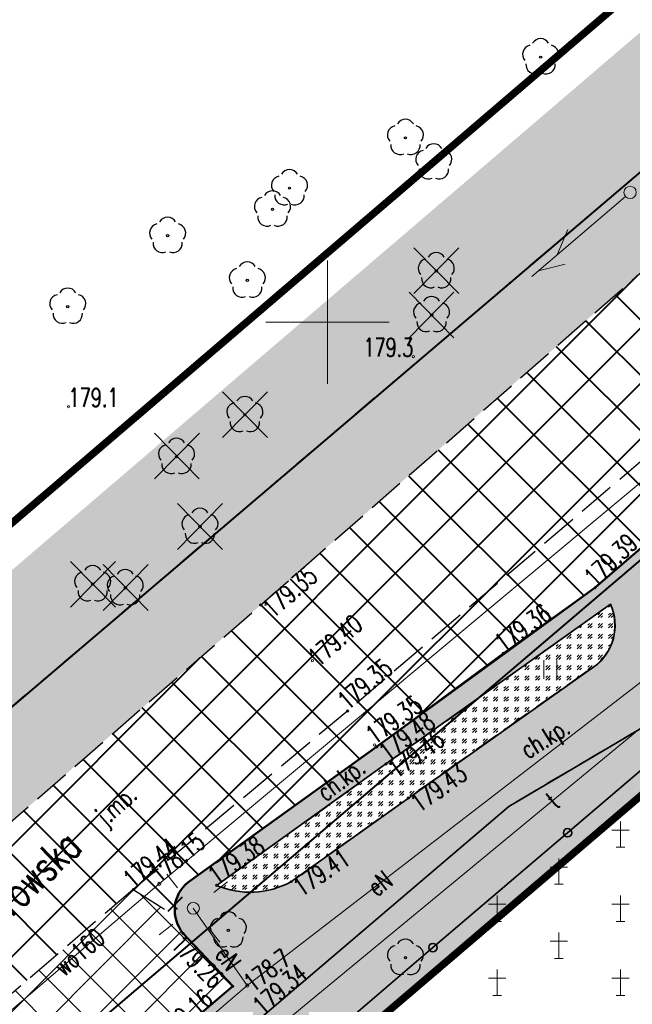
# Model space of a CAD drawing. Header units: metres. Extents: x 7429064 to 7430889, y 5709479 to 5710355.
# Tile 26 of 56: x 7429588 to 7429612, y 5709922 to 5709962. Entities that reach past the tile are written whole.
import ezdxf
from ezdxf.enums import TextEntityAlignment as Align

# ---------------------------------------------------------------- set-up
doc = ezdxf.new("R2010")
doc.units = ezdxf.units.M
for name, pattern in [('1', [0]), ('12', [3, 1, -1, 0, -1]), ('2_KTCR02', [1.5, 1, -0.5]), ('2_KTJZ01', [2, 1.5, -0.5]), ('2_KTKR01', [0]), ('2_KTPL01', [2, 1.5, -0.5]), ('2_PTCM', [1.5, 1, -0.5]), ('2_PTTU', [1.5, 1, -0.5]), ('3_KTCR02', [1.5, 1, -0.5]), ('3_KTJZ01', [2, 1.5, -0.5]), ('3_KTKR01', [0]), ('3_KTPL01', [2, 1.5, -0.5]), ('3_PTCM', [1.5, 1, -0.5]), ('3_PTTU', [1.5, 1, -0.5]), ('4_SUPE_01', [0]), ('4_SUPT_01', [0]), ('4_SUPW_01', [0]), ('7_1', [0]), ('7_SUPE_01', [0]), ('7_SUPT_01', [0]), ('7_SUPW_01', [0]), ('DASHDOT2', [0.5, 0.25, -0.125, 0, -0.125]), ('HIDDEN', [0.375, 0.25, -0.125])]:
    doc.linetypes.add(name, pattern=pattern)
doc.layers.add('_1_X-REFY', color=7, linetype='Continuous')
for name, color, linetype, lineweight in [('_aJEZDNIA_KOSTKA_KAM', 134, 'Continuous', 40), ('_aKRAW_BET_KAM', 1, 'Continuous', 50), ('_aOBRZ_BET_KAM', 86, 'Continuous', 35), ('_aZIELENIEC_USUŃ', 3, 'DASHDOT2', 20), ('_D_7_TEREN NIEZBEDNY DLA OB_BUD', 252, 'HIDDEN', 50), ('_wycinka_ZUDP', 1, 'Continuous', 30), ('GMINA_L_0', 252, '12', 35), ('KRZYZE_L_0', 252, '1', 18), ('KTCR_E_T_1', 252, 'Continuous', 15), ('KTCR_L_1', 252, '2_KTCR02', 30), ('KTJZ_E_T_0', 252, 'Continuous', 15), ('KTJZ_L_0', 252, '2_KTJZ01', 30), ('KTKR_L_0', 252, '2_KTKR01', 30), ('KTOK_L_4', 252, 'Continuous', 35), ('KTPL_L_0', 252, '2_KTPL01', 30), ('KTUL_E_T_0', 252, 'Continuous', 25), ('OBOP_T_1', 82, 'Continuous', 30), ('PTCM_L_0', 252, '2_PTCM', 18), ('PTTU_L_2', 252, '2_PTTU', 18), ('RTPW_T_0_a', 252, 'Continuous', 15), ('RTPW_T_1', 252, 'Continuous', 15), ('SUPE_E_T_3', 252, 'Continuous', 15), ('SUPE_L_3', 252, '4_SUPE_01', 18), ('SUPM_T_0', 252, 'Continuous', 15), ('SUPT_E_T_0', 252, 'Continuous', 15), ('SUPT_L_0', 252, '4_SUPT_01', 18), ('SUPW_E_T_0', 252, 'Continuous', 15), ('SUPW_L_0', 252, '4_SUPW_01', 18), ('SUSM_T_0', 252, 'Continuous', 18), ('SUTE_T_0', 252, 'Continuous', 18), ('SUTW_T_0', 252, 'Continuous', 18)]:
    doc.layers.add(name, color=color, linetype=linetype, lineweight=lineweight)
for name, color, linetype, lineweight, true_color in [('DZIALKA_L_0', 7, '1', 40, 0x008000), ('jezdnia_naw_bitum', 7, 'Continuous', 0, 0x3e70ef), ('OBOP_T_1_a', 7, 'Continuous', 30, 0x008000)]:
    doc.layers.add(name, color=color, linetype=linetype, lineweight=lineweight, true_color=true_color)
doc.styles.get("Standard").update_dxf_attribs({"font": 'simplex.shx'})
pattern_1 = [(44.99999999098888, (0, 0), (0.8485281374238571, -1.334512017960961e-10), [0.5, -0.7000000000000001]), (44.99999999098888, (0.212132, -3.33627950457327e-11), (0.8485281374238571, -1.334512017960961e-10), [0.2, -1]), (44.99999999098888, (3.33627950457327e-11, 0.212132), (0.8485281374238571, -1.334512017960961e-10), [0.2, -1])]

# ---------------------------------------------------------------- blocks, each defined once
blk = doc.blocks.new('3_OBOP02_01')
at = {"linetype": 'Continuous'}
blk.add_circle((0, 0), 0.045, dxfattribs=at)
for centre, radius, start, end in [((-0.3566585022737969, 0.1158924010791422), 0.375, 102.1444654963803, 221.8600234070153), ((0, 0.3750563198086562), 0.3750000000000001, 30.14012428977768, 149.8598757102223), ((0.3566585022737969, 0.1158924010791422), 0.375, 318.1399765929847, 77.85553450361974), ((-0.2204041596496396, -0.3033835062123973), 0.3750000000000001, 174.1481822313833, 293.8542284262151), ((0.2204041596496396, -0.3033835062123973), 0.3750000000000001, 246.145771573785, 5.851817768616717)]:
    blk.add_arc(centre, radius, start, end, dxfattribs=at)
blk = doc.blocks.new('3_PTCM01')
at = {"linetype": 'Continuous'}
for p, q in [((0, 0.525), (0, -0.525)), ((0.35, 0.175), (-0.35, 0.175)), ((-0.175, -0.525), (0.175, -0.525))]:
    blk.add_line(p, q, dxfattribs=at)
blk = doc.blocks.new('3_PTTU04')
at = {"linetype": 'Continuous'}
for p, q in [((-0.2625, -0.375), (-0.2625, 0.375)), ((0.2625, -0.375), (0.2625, 0.375))]:
    blk.add_line(p, q, dxfattribs=at)
blk = doc.blocks.new('3_RTPW02')
at = {"linetype": 'Continuous'}
blk.add_circle((0, 0), 0.045, dxfattribs=at)
blk = doc.blocks.new('4_OBOP02_01')
at = {"linetype": 'Continuous'}
blk.add_circle((0, 0), 0.045, dxfattribs=at)
for centre, radius, start, end in [((-0.3566585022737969, 0.1158924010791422), 0.375, 102.1444654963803, 221.8600234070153), ((0, 0.3750563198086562), 0.3750000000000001, 30.14012428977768, 149.8598757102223), ((0.3566585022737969, 0.1158924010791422), 0.375, 318.1399765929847, 77.85553450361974), ((-0.2204041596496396, -0.3033835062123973), 0.3750000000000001, 174.1481822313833, 293.8542284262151), ((0.2204041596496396, -0.3033835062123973), 0.3750000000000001, 246.145771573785, 5.851817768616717)]:
    blk.add_arc(centre, radius, start, end, dxfattribs=at)
blk = doc.blocks.new('4_RTPW01')
at = {"linetype": 'Continuous'}
blk.add_circle((0, 0), 0.045, dxfattribs=at)
blk = doc.blocks.new('7_SUSM04_01')
at = {"linetype": 'Continuous'}
blk.add_circle((0, 0), 0.25, dxfattribs=at)
blk = doc.blocks.new('7_SUSM01')
at = {"linetype": 'Continuous'}
for p, q in [((-0.7424899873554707, 0.7424899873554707), (-1.237459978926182, 1.237459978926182)), ((0.7424899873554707, 0.7424899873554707), (1.237459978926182, 1.237459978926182)), ((-0.7424899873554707, -0.7424899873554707), (-1.237459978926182, -1.237459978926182)), ((0.7424899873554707, -0.7424899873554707), (1.237459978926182, -1.237459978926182))]:
    blk.add_line(p, q, dxfattribs=at)
blk.add_circle((0, 0), 0.2449999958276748, dxfattribs=at)
blk = doc.blocks.new('7_SUPS01_03')
at = {"linetype": 'Continuous'}
blk.add_circle((0, 0), 0.0625, dxfattribs=at)
blk = doc.blocks.new('7_SUPS01_08')
at = {"linetype": 'Continuous'}
blk.add_circle((0, 0), 0.0625, dxfattribs=at)
blk = doc.blocks.new('X-ref_MDCP_Szara')
at = {"layer": 'DZIALKA_L_0', "linetype": '1'}
for p, q in [((7429660.24, 5709996.55), (7429435.86, 5709805.65)), ((7429408.88, 5709766.76), (7429668.8, 5709988.15))]:
    blk.add_line(p, q, dxfattribs=at)
at = {"layer": 'GMINA_L_0', "linetype": '12'}
blk.add_line((7429435.86, 5709805.65), (7429660.24, 5709996.55), dxfattribs=at)
at = {"layer": 'KRZYZE_L_0', "linetype": '1'}
for p, q in [((7429600, 5709947.5), (7429600, 5709952.5)), ((7429597.5, 5709950), (7429602.5, 5709950))]:
    blk.add_line(p, q, dxfattribs=at)
at = {"layer": 'KTCR_L_1', "linetype": '3_KTCR02'}
for p, q in [((7429620.05124842, 5709947.15434739), (7429610.85182464, 5709939.2360167)), ((7429607.13031587, 5709936.58188425), (7429610.85182464, 5709939.2360167)), ((7429602.37, 5709932.09), (7429611.46857043, 5709938.5666072)), ((7429611.577139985, 5709938.269732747), (7429611.46857043, 5709938.5666072)), ((7429611.639545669, 5709937.959849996), (7429611.577139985, 5709938.269732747)), ((7429611.654350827, 5709937.644092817), (7429611.639545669, 5709937.959849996)), ((7429611.621214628, 5709937.329730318), (7429611.654350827, 5709937.644092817)), ((7429611.540899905, 5709937.023999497), (7429611.621214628, 5709937.329730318)), ((7429611.415255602, 5709936.733938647), (7429611.540899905, 5709937.023999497)), ((7429601.99, 5709932.78), (7429607.13031587, 5709936.58188425)), ((7429611.040525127, 5709936.22702257), (7429611.247174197, 5709936.46622531)), ((7429611.247174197, 5709936.46622531), (7429611.415255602, 5709936.733938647)), ((7429610.53133158, 5709935.85539269), (7429610.800065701, 5709936.021837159)), ((7429610.800065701, 5709936.021837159), (7429611.040525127, 5709936.22702257)), ((7429610.53133158, 5709935.85539269), (7429603.28, 5709930.71)), ((7429614.94, 5709934.85), (7429607.35, 5709930.37)), ((7429594.34, 5709927.29), (7429601.99, 5709932.78)), ((7429595.49926933, 5709927.16887369), (7429602.37, 5709932.09)), ((7429597.37457841, 5709921.8700682), (7429607.35, 5709930.37)), ((7429603.28, 5709930.71), (7429598.51934793, 5709927.3120562)), ((7429594.14119474, 5709925.22728285), (7429596.16, 5709923.08)), ((7429582.04, 5709911.09), (7429596.16, 5709923.08))]:
    blk.add_line(p, q, dxfattribs=at)
for centre, radius, start, end in [((7429595.260312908, 5709926.160360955), 1.457072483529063, 129.16958161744, 219.8200600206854), ((7429596.860337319, 5709930.382643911), 3.490103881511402, 247.0467935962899, 298.3819493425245)]:
    blk.add_arc(centre, radius, start, end, dxfattribs=at)
at = {"layer": 'KTJZ_L_0', "linetype": '3_KTJZ01'}
for p, q in [((7429597.29, 5709938.53), (7429619.9, 5709958.3)), ((7429623.65, 5709953.67), (7429600.82, 5709934.24)), ((7429574.65, 5709918.88), (7429597.29, 5709938.53)), ((7429600.82, 5709934.24), (7429592.12, 5709927)), ((7429592.12, 5709927), (7429578.03, 5709914.93))]:
    blk.add_line(p, q, dxfattribs=at)
at = {"layer": 'KTKR_L_0', "linetype": '3_KTKR01'}
for p, q in [((7429620.05124842, 5709947.15434739), (7429610.85182464, 5709939.2360167)), ((7429610.85182464, 5709939.2360167), (7429607.13031587, 5709936.58188425)), ((7429607.13031587, 5709936.58188425), (7429601.99, 5709932.78)), ((7429601.99, 5709932.78), (7429594.34, 5709927.29)), ((7429594.14119474, 5709925.22728285), (7429596.16, 5709923.08)), ((7429582.04, 5709911.09), (7429596.16, 5709923.08))]:
    blk.add_line(p, q, dxfattribs=at)
blk.add_arc((7429595.260312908, 5709926.160360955), 1.457072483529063, 129.16958161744, 219.8200600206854, dxfattribs=at)
at = {"layer": 'KTOK_L_4'}
for p, q in [((7429609.73125, 5709929.3025), (7429615.19, 5709933.96)), ((7429604.2725, 5709924.645), (7429609.73125, 5709929.302499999)), ((7429598.813750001, 5709919.9875), (7429604.272500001, 5709924.645))]:
    blk.add_line(p, q, dxfattribs=at)
for centre in [(7429609.73125, 5709929.3025), (7429604.2725, 5709924.645)]:
    blk.add_circle(centre, 0.1700000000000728, dxfattribs=at)
at = {"layer": 'KTPL_L_0', "linetype": '3_KTPL01'}
for p, q in [((7429623.65, 5709953.67), (7429600.82, 5709934.24)), ((7429620.05124842, 5709947.15434739), (7429610.85182464, 5709939.2360167)), ((7429607.13031587, 5709936.58188425), (7429610.85182464, 5709939.2360167)), ((7429601.99, 5709932.78), (7429607.13031587, 5709936.58188425)), ((7429600.82, 5709934.24), (7429592.12, 5709927)), ((7429594.34, 5709927.29), (7429601.99, 5709932.78)), ((7429594.34, 5709927.29), (7429594.173513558, 5709927.130890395)), ((7429592.12, 5709927), (7429578.03, 5709914.93)), ((7429592.12, 5709927), (7429593.82, 5709925.94)), ((7429594.034175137, 5709926.947537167), (7429593.925465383, 5709926.744520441)), ((7429594.173513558, 5709927.130890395), (7429594.034175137, 5709926.947537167)), ((7429593.850099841, 5709926.526911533), (7429593.809961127, 5709926.300146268)), ((7429593.925465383, 5709926.744520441), (7429593.850099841, 5709926.526911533)), ((7429593.809961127, 5709926.300146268), (7429593.806051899, 5709926.069889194)), ((7429593.806051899, 5709926.069889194), (7429593.824795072, 5709925.938067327)), ((7429593.82, 5709925.94), (7429593.824795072, 5709925.938067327)), ((7429593.824795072, 5709925.938067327), (7429593.838469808, 5709925.841892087)), ((7429593.838469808, 5709925.841892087), (7429593.906405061, 5709925.621850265)), ((7429593.906405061, 5709925.621850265), (7429594.00816065, 5709925.415260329)), ((7429594.00816065, 5709925.415260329), (7429594.14119474, 5709925.22728285)), ((7429594.14119474, 5709925.22728285), (7429596.16, 5709923.08)), ((7429582.04, 5709911.09), (7429596.16, 5709923.08))]:
    blk.add_line(p, q, dxfattribs=at)
at = {"layer": 'PTCM_L_0', "linetype": '3_PTCM'}
blk.add_line((7429615.19, 5709933.96), (7429584.139015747, 5709907.466762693), dxfattribs=at)
at = {"layer": 'PTTU_L_2', "linetype": '3_PTTU'}
for p, q in [((7429602.37, 5709932.09), (7429611.46857043, 5709938.5666072)), ((7429610.53133158, 5709935.85539269), (7429603.28, 5709930.71)), ((7429595.49926933, 5709927.16887369), (7429602.37, 5709932.09)), ((7429603.28, 5709930.71), (7429598.51934793, 5709927.3120562))]:
    blk.add_line(p, q, dxfattribs=at)
for centre, radius, start, end in [((7429609.571862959, 5709937.70467523), 2.083368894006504, 297.42176953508, 24.43875246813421), ((7429596.860337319, 5709930.382643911), 3.490103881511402, 247.0467935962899, 298.3819493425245)]:
    blk.add_arc(centre, radius, start, end, dxfattribs=at)
at = {"layer": 'SUPE_L_3', "linetype": '7_SUPE_01'}
for p, q in [((7429596.75, 5709923.11), (7429621.2, 5709941.97)), ((7429594.56, 5709926.24), (7429596.75, 5709923.11)), ((7429596.75, 5709923.11), (7429566.37, 5709897.19))]:
    blk.add_line(p, q, dxfattribs=at)
at = {"layer": 'SUPT_L_0', "linetype": '7_SUPT_01'}
for p, q in [((7429608.281680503, 5709951.84593972), (7429612.080080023, 5709955.097425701)), ((7429609.307248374, 5709952.723840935), (7429609.741779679, 5709953.753978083)), ((7429608.547568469, 5709952.073543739), (7429609.632396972, 5709952.344000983)), ((7429588.15, 5709913.29), (7429621.09, 5709940.49))]:
    blk.add_line(p, q, dxfattribs=at)
at = {"layer": 'SUPW_L_0', "linetype": '7_SUPW_01'}
for p, q in [((7429593.18, 5709927.23), (7429658.72, 5709981.89)), ((7429369.46, 5709736.3), (7429593.18, 5709927.23))]:
    blk.add_line(p, q, dxfattribs=at)
at = {"layer": 'SUPW_L_0', "linetype": '7_1'}
for p, q in [((7429593.18, 5709927.23), (7429658.72, 5709981.89)), ((7429369.46, 5709736.3), (7429593.18, 5709927.23))]:
    blk.add_line(p, q, dxfattribs=at)
at = {"layer": 'OBOP_T_1'}
for p in [(7429595.98120639, 5709925.34922477), (7429603.16091298, 5709924.23466688)]:
    blk.add_blockref('3_OBOP02_01', p, dxfattribs=at)
at = {"layer": 'OBOP_T_1_a'}
for p in [(7429608.64, 5709960.74), (7429603.16, 5709957.47), (7429604.31, 5709956.48), (7429598.46, 5709955.43), (7429597.77, 5709954.57), (7429593.52, 5709953.5), (7429604.41, 5709952.07), (7429596.75, 5709951.69), (7429589.47, 5709950.63), (7429604.22, 5709950.29), (7429596.65, 5709946.24), (7429593.88, 5709944.54), (7429594.83, 5709941.71), (7429590.48, 5709939.38), (7429591.8, 5709939.22)]:
    blk.add_blockref('4_OBOP02_01', p, dxfattribs=at)
at = {"layer": 'PTCM_L_0'}
for p in [(7429611.88233603, 5709929.23559749), (7429609.38233603, 5709927.73559749), (7429606.88233603, 5709926.23559749), (7429611.88233603, 5709926.23559749), (7429609.38233603, 5709924.73559749), (7429606.88233603, 5709923.23559749), (7429611.88233603, 5709923.23559749)]:
    blk.add_blockref('3_PTCM01', p, dxfattribs=at)
at = {"layer": 'PTTU_L_2'}
blk.add_blockref('3_PTTU04', (7429609.02849383, 5709935.920232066), dxfattribs=at)
at = {"layer": 'RTPW_T_0_a'}
for p in [(7429603.47833465, 5709948.60373569), (7429589.5, 5709946.57)]:
    blk.add_blockref('4_RTPW01', p, dxfattribs=at)
at = {"layer": 'RTPW_T_1'}
for p in [(7429610.85182464, 5709939.2360167), (7429597.29, 5709938.53), (7429607.13031587, 5709936.58188425), (7429599.39, 5709936.28), (7429600.82, 5709934.24), (7429601.91, 5709932.86), (7429601.99, 5709932.78), (7429602.37, 5709932.09), (7429603.28, 5709930.71), (7429595.49926933, 5709927.16887369), (7429598.51934793, 5709927.3120562), (7429592.12, 5709927), (7429594.14119474, 5709925.22728285), (7429596.16, 5709923.08)]:
    blk.add_blockref('3_RTPW02', p, dxfattribs=at)
at = {"layer": 'SUPM_T_0'}
blk.add_blockref('7_SUSM04_01', (7429612.27, 5709955.26), dxfattribs=at)
at = {"layer": 'SUSM_T_0', "rotation": 352.9360689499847}
blk.add_blockref('7_SUSM01', (7429594.56, 5709926.24), dxfattribs=at)
at = {"layer": 'SUTE_T_0'}
blk.add_blockref('7_SUPS01_03', (7429596.75, 5709923.11), dxfattribs=at)
at = {"layer": 'SUTW_T_0'}
blk.add_blockref('7_SUPS01_08', (7429593.18, 5709927.23), dxfattribs=at)
at = {"layer": 'KTCR_E_T_1', "width": 0.7}
for rotation, p in [(32.08810941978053, (7429608.878818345, 5709933.038650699)), (36.86989753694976, (7429600.6156342, 5709931.3707519))]:
    blk.add_text('ch.kp.', height=0.75, rotation=rotation, dxfattribs=at).set_placement(p, align=Align.MIDDLE)
at = {"layer": 'KTJZ_E_T_0', "width": 0.7}
blk.add_text('j.mb.', height=0.75, rotation=41.78451917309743, dxfattribs=at).set_placement((7429591.491191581, 5709930.341966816), align=Align.MIDDLE)
at = {"layer": 'KTUL_E_T_0', "width": 0.7}
blk.add_text('Dąbrowska', height=1.25, rotation=43.66779357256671, dxfattribs=at).set_placement((7429587.538011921, 5709926.817173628), align=Align.MIDDLE)
at = {"layer": 'RTPW_T_0_a', "width": 0.7}
blk.add_text('179.3', height=0.75, dxfattribs=at).set_placement((7429603.47833465, 5709948.60373569), align=Align.RIGHT)
blk.add_text('179.1', height=0.75, dxfattribs=at).set_placement((7429589.5, 5709946.57))
at = {"layer": 'RTPW_T_1', "width": 0.7}
for s, rotation, p in [('179.39', 43.91933577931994, (7429610.85182464, 5709939.2360167)), ('179.36', 35.49599132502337, (7429607.13031587, 5709936.58188425)), ('179.35', 40.40020375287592, (7429600.82, 5709934.24)), ('179.35', 35.71051390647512, (7429601.91, 5709932.86)), ('179.44', 39.7666900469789, (7429592.12, 5709927)), ('179.38', 35.32917078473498, (7429595.49926933, 5709927.16887369)), ('179.34', 40.43389024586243, (7429597.37457841, 5709921.8700682))]:
    blk.add_text(s, height=0.75, rotation=rotation, dxfattribs=at).set_placement(p)
for s, rotation, p in [('179.35', 41.16619580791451, (7429597.29, 5709938.53)), ('179.48', 36.48740694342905, (7429601.99, 5709932.78)), ('179.46', 35.44427313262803, (7429602.37, 5709932.09)), ('179.43', 35.35870452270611, (7429603.28, 5709930.71)), ('179.41', 34.09577522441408, (7429598.51934793, 5709927.3120562)), ('179.26', 314.197174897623, (7429594.14119474, 5709925.22728285))]:
    blk.add_text(s, height=0.75, rotation=rotation, dxfattribs=at).set_placement(p, align=Align.TOP_LEFT)
blk.add_text('179.40', height=0.75, rotation=41.5650242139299, dxfattribs=at).set_placement((7429599.39, 5709936.28), align=Align.MIDDLE_LEFT)
blk.add_text('179.16', height=0.75, rotation=40.33624586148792, dxfattribs=at).set_placement((7429595.41569919, 5709922.44797686), align=Align.RIGHT)
at = {"layer": 'SUPE_E_T_3', "width": 0.7}
for rotation, p in [(37.64553381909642, (7429602.12090381, 5709927.25295484)), (304.9797321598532, (7429595.97705164, 5709924.21471614))]:
    blk.add_text('eN', height=0.75, rotation=rotation, dxfattribs=at).set_placement(p, align=Align.MIDDLE)
at = {"layer": 'SUPT_E_T_0', "width": 0.7}
blk.add_text('t', height=0.75, rotation=39.54798738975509, dxfattribs=at).set_placement((7429609.12686513, 5709930.61151583), align=Align.MIDDLE)
at = {"layer": 'SUPW_E_T_0', "width": 0.7}
blk.add_text('wo160', height=0.75, rotation=40.47853236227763, dxfattribs=at).set_placement((7429589.93925216, 5709924.4642393), align=Align.MIDDLE)
at = {"layer": 'SUTE_T_0', "width": 0.7}
blk.add_text('178.7', height=0.75, rotation=37.40033002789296, dxfattribs=at).set_placement((7429596.75, 5709923.11), align=Align.MIDDLE_LEFT)
at = {"layer": 'SUTW_T_0', "width": 0.7}
blk.add_text('178.15', height=0.75, rotation=39.20800789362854, dxfattribs=at).set_placement((7429593.18, 5709927.23))
blk = doc.blocks.new('A$C59100B2D')
at = {"layer": '_wycinka_ZUDP'}
for points in [[(0.7010042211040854, -0.7131571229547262), (-0.701004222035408, 0.7131571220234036)], [(-0.7004364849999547, -0.7131571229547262), (0.7010042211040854, 0.7131571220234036)]]:
    blk.add_lwpolyline(points, dxfattribs=at)

msp = doc.modelspace()

# ---------------------------------------------------------------- hatches: boundary and pattern name
at = {"layer": '_aJEZDNIA_KOSTKA_KAM'}
h = msp.add_hatch(dxfattribs=at)
h.set_pattern_fill('ANSI37', color=256, scale=0.5, angle=-9.011122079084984e-09)
h.set_pattern_definition([(44.99999999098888, (0, 0), (-1.122532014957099, 1.122532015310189), []), (134.9999999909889, (0, 0), (-1.122532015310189, -1.122532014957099), [])])
edge = h.paths.add_edge_path()
edge.add_line((7429592.12, 5709927), (7429593.824960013, 5709925.936907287))
edge.add_line((7429593.824960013, 5709925.936907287), (7429594.340000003, 5709927.290000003))
edge.add_line((7429594.340000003, 5709927.290000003), (7429610.88593046, 5709939.265373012))
edge.add_line((7429610.88593046, 5709939.265373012), (7429620.051248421, 5709947.154347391))
edge.add_arc((7429623.065855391, 5709942.915123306), 5.201814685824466, 26.058870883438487, 125.41748274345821, ccw=False)
edge.add_line((7429627.73886998, 5709945.20025146), (7429628.733473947, 5709938.41452427))
edge.add_line((7429628.733473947, 5709938.41452427), (7429636.109617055, 5709939.69628593))
edge.add_line((7429636.109617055, 5709939.69628593), (7429632.643889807, 5709954.416377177))
edge.add_arc((7429636.936475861, 5709955.134482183), 4.352237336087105, 122.62528015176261, 189.4970455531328, ccw=False)
edge.add_line((7429634.59, 5709958.8), (7429657.029989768, 5709978.124751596))
edge.add_arc((7429664.58937796, 5709978.879201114), 7.596943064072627, 132.938191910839, 185.6994166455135, ccw=False)
edge.add_line((7429659.41427188, 5709984.44083945), (7429669.51, 5709993.15))
edge.add_line((7429669.51, 5709993.15), (7429691.93, 5710012.33))
edge.add_line((7429691.93, 5710012.33), (7429715.16, 5710032.17))
edge.add_line((7429715.16, 5710032.17), (7429737.95, 5710051.59))
edge.add_line((7429737.95, 5710051.59), (7429760.82, 5710071.04))
edge.add_line((7429760.82, 5710071.04), (7429783.6, 5710090.37))
edge.add_line((7429783.6, 5710090.37), (7429806.63, 5710109.92))
edge.add_line((7429806.63, 5710109.92), (7429826.56, 5710126.88))
edge.add_line((7429826.56, 5710126.88), (7429828.56, 5710128.54))
edge.add_line((7429828.56, 5710128.54), (7429836.26, 5710135.25))
edge.add_line((7429836.26, 5710135.25), (7429850.120281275, 5710146.752233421))
edge.add_line((7429850.120281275, 5710146.752233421), (7429846.155967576, 5710151.523859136))
edge.add_line((7429846.155967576, 5710151.523859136), (7429845.61, 5710151.08))
edge.add_line((7429845.61, 5710151.08), (7429825.38, 5710133.7))
edge.add_line((7429825.38, 5710133.7), (7429802.62, 5710114.32))
edge.add_line((7429802.62, 5710114.32), (7429779.71, 5710094.98))
edge.add_line((7429779.71, 5710094.98), (7429756.74, 5710075.42))
edge.add_line((7429756.74, 5710075.42), (7429734.06, 5710056.12))
edge.add_line((7429734.06, 5710056.12), (7429710.93, 5710036.44))
edge.add_line((7429710.93, 5710036.44), (7429687.8, 5710017.54))
edge.add_line((7429687.8, 5710017.54), (7429686.917194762, 5710016.76188767))
edge.add_line((7429686.917194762, 5710016.76188767), (7429665.37, 5709997.77))
edge.add_line((7429665.37, 5709997.77), (7429642.8, 5709977.93))
edge.add_line((7429642.8, 5709977.93), (7429619.9, 5709958.3))
edge.add_line((7429619.9, 5709958.3), (7429597.29, 5709938.53))
edge.add_line((7429597.29, 5709938.53), (7429574.65, 5709918.88))
edge.add_line((7429574.65, 5709918.88), (7429552.03, 5709899.39))
edge.add_line((7429552.03, 5709899.39), (7429529.05, 5709879.87))
edge.add_line((7429529.05, 5709879.87), (7429506.56, 5709860.17))
edge.add_line((7429506.56, 5709860.17), (7429483.74, 5709840.87))
edge.add_line((7429483.74, 5709840.87), (7429460.73, 5709821.22))
edge.add_line((7429460.73, 5709821.22), (7429437.99, 5709801.8))
edge.add_line((7429437.99, 5709801.8), (7429414.99, 5709782.12))
edge.add_line((7429414.99, 5709782.12), (7429392.27, 5709762.91))
edge.add_line((7429392.27, 5709762.91), (7429369.53, 5709743.52))
edge.add_line((7429369.53, 5709743.52), (7429346.53, 5709723.92))
edge.add_line((7429346.53, 5709723.92), (7429323.43, 5709704.88))
edge.add_line((7429323.43, 5709704.88), (7429311.67, 5709696.57))
edge.add_line((7429311.67, 5709696.57), (7429298.95, 5709689.48))
edge.add_line((7429298.95, 5709689.48), (7429285.66, 5709683.98))
edge.add_line((7429285.66, 5709683.98), (7429272.11, 5709678.71))
edge.add_line((7429272.11, 5709678.71), (7429244.04, 5709668.13))
edge.add_line((7429244.04, 5709668.13), (7429240.334306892, 5709666.768483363))
edge.add_line((7429240.334306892, 5709666.768483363), (7429242.158576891, 5709661.925551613))
edge.add_line((7429242.158576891, 5709661.925551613), (7429245.41, 5709663.13))
edge.add_line((7429245.41, 5709663.13), (7429273.94, 5709673.32))
edge.add_line((7429273.94, 5709673.32), (7429288.64, 5709678.65))
edge.add_line((7429288.64, 5709678.65), (7429301.05, 5709684.05))
edge.add_line((7429301.05, 5709684.05), (7429314.78, 5709691.65))
edge.add_line((7429314.78, 5709691.65), (7429327.24, 5709700.43))
edge.add_line((7429327.24, 5709700.43), (7429350.04, 5709719.88))
edge.add_line((7429350.04, 5709719.88), (7429372.8, 5709739.82))
edge.add_line((7429372.8, 5709739.82), (7429395.23, 5709758.92))
edge.add_line((7429395.23, 5709758.92), (7429418.51, 5709778.57))
edge.add_line((7429418.51, 5709778.57), (7429441.05, 5709797.87))
edge.add_line((7429441.05, 5709797.87), (7429463.98, 5709817.21))
edge.add_line((7429463.98, 5709817.21), (7429487.22, 5709837.17))
edge.add_line((7429487.22, 5709837.17), (7429509.69, 5709856.19))
edge.add_line((7429509.69, 5709856.19), (7429532.61, 5709875.86))
edge.add_line((7429532.61, 5709875.86), (7429555.27, 5709895.38))
edge.add_line((7429555.27, 5709895.38), (7429578.03, 5709914.93))
edge.add_line((7429578.03, 5709914.93), (7429592.12, 5709927))
at = {"layer": '_aOBRZ_BET_KAM'}
h = msp.add_hatch(dxfattribs=at)
h.set_pattern_fill('SQUARE', color=256, scale=0.2, angle=45)
h.set_pattern_definition([(45, (0, 0), (-0.4490128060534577, 0.4490128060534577), [0.635, -0.635]), (135, (0, 0), (-0.4490128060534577, -0.4490128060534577), [0.635, -0.635])])
h.paths.add_polyline_path([(7429627.73886998, 5709945.20025146, 0.4629049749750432), (7429620.051248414, 5709947.154347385), (7429610.85182464, 5709939.2360167), (7429601.99, 5709932.78), (7429594.339999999, 5709927.29, 0.2003880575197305), (7429593.809961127, 5709926.300146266, 0.2315685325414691), (7429594.297030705, 5709925.061529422), (7429596.16, 5709923.08), (7429582.04, 5709911.09), (7429579.99, 5709909.35), (7429566.34, 5709897.65), (7429564.3, 5709895.97), (7429554.24, 5709887.33), (7429547.82, 5709881.85), (7429536.08, 5709871.83), (7429534.33387725, 5709870.45983811), (7429532.23558012, 5709868.67748365), (7429532.12578084, 5709868.47735134), (7429512.65, 5709851.89), (7429507.64558764, 5709847.73988706), (7429506.45, 5709846.58), (7429504.4, 5709844.89), (7429498.40322301, 5709839.75950506), (7429490.7, 5709833.22), (7429478.49921237, 5709823.00718353), (7429476.3709754, 5709821.16479242), (7429476.07129772, 5709820.83444968), (7429466.86877871, 5709813.00412206), (7429460.80360055, 5709807.94732418), (7429457.6462998, 5709805.13377), (7429448.31394828, 5709797.13329143), (7429447.30462491, 5709796.41217044), (7429445.12638405, 5709794.56972678), (7429443.95, 5709793.46), (7429417.59875735, 5709771.14883287), (7429410.91415888, 5709765.49133328), (7429408.60602301, 5709763.5387438), (7429409.30778848, 5709761.89934035), (7429411.97556478, 5709764.22233896), (7429418.83010284, 5709769.95002294), (7429421.341302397, 5709772.061091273), (7429423.16, 5709773.59), (7429430.704715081, 5709779.980799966), (7429431.62977915, 5709780.7643815), (7429440.154070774, 5709787.974814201), (7429447.89659106, 5709794.57263478), (7429449.346479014, 5709795.813440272), (7429458.653726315, 5709803.778527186), (7429475.94378464, 5709818.44411192), (7429477.18275951, 5709819.51550384), (7429488.17385546, 5709828.8378361), (7429499.472397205, 5709838.456189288), (7429508.78700984, 5709846.46097618), (7429518.16945783, 5709854.37149922), (7429537.21, 5709870.45), (7429552.37, 5709883.47), (7429559.88, 5709889.87), (7429582.89, 5709909.51), (7429597.37457841, 5709921.8700682), (7429607.35, 5709930.37), (7429614.94, 5709934.85), (7429615.7, 5709934.67), (7429628.74, 5709938.37)])
h.paths.add_polyline_path([(7429610.800065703, 5709936.02183716), (7429603.28, 5709930.71), (7429598.519347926, 5709927.312056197, -0.2278146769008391), (7429595.49926933, 5709927.16887369), (7429602.37, 5709932.09), (7429611.468570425, 5709938.56660721, -0.3579752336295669)], flags=16)
at = {"layer": '_aZIELENIEC_USUŃ'}
h = msp.add_hatch(dxfattribs=at)
h.set_pattern_fill('GOST_GLASS', color=256, scale=0.1, angle=-9.011122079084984e-09)
h.set_pattern_definition(pattern_1)
h.paths.add_polyline_path([(7429779.71, 5710094.98), (7429802.62, 5710114.32), (7429825.38, 5710133.7), (7429836.536248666, 5710143.284557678), (7429832.683625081, 5710147.768940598), (7429817.639926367, 5710135.041849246), (7429807.072882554, 5710127.149931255), (7429792.226078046, 5710114.589414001), (7429787.645431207, 5710110.714149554), (7429745.488354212, 5710075.048919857), (7429742.575376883, 5710070.750715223), (7429737.994730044, 5710066.875450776), (7429733.273295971, 5710064.714881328), (7429730.023122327, 5710061.965208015), (7429723.152151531, 5710056.152310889), (7429708.541998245, 5710043.79200249), (7429705.63880897, 5710039.503959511), (7429701.018120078, 5710035.675329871), (7429696.38977069, 5710033.393566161), (7429670.824134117, 5710011.512872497, -0.03109876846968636), (7429668.5214204, 5710009.777873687), (7429663.871844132, 5710006.70808353, -0.0707233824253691), (7429659.877834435, 5710004.816441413), (7429654.26868161, 5710003.074502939, 0.1020465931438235), (7429644.967675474, 5709997.938870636), (7429633.493234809, 5709988.11831638), (7429620.221269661, 5709969.44612355), (7429616.276596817, 5709964.827629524), (7429495.944556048, 5709861.839835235), (7429436.082403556, 5709811.047120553), (7429430.492772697, 5709806.304348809), (7429331.241515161, 5709722.09019018, -0.06814523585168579), (7429283.150911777, 5709691.432311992), (7429269.637280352, 5709685.611905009), (7429250.579198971, 5709677.923612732), (7429243.69330072, 5709669.592473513), (7429240.472463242, 5709666.819243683), (7429244.04, 5709668.13), (7429272.11, 5709678.71), (7429285.66, 5709683.98), (7429298.95, 5709689.48), (7429311.67, 5709696.57), (7429323.43, 5709704.88), (7429346.53, 5709723.92), (7429369.53, 5709743.52), (7429392.27, 5709762.91), (7429414.99, 5709782.12), (7429437.99, 5709801.8), (7429460.73, 5709821.22), (7429483.74, 5709840.87), (7429506.56, 5709860.17), (7429529.05, 5709879.87), (7429552.03, 5709899.39), (7429574.65, 5709918.88), (7429597.29, 5709938.53), (7429619.9, 5709958.3), (7429642.8, 5709977.93), (7429665.37, 5709997.77), (7429686.917194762, 5710016.76188767), (7429687.8, 5710017.54), (7429710.93, 5710036.44), (7429734.06, 5710056.12), (7429756.74, 5710075.42)])
h = msp.add_hatch(dxfattribs=at)
h.set_pattern_fill('GOST_GLASS', color=256, scale=0.05, angle=-9.011122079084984e-09)
h.set_pattern_definition([(44.99999999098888, (0, 0), (0.4242640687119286, -6.672560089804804e-11), [0.25, -0.35]), (44.99999999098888, (0.106066, -1.668176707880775e-11), (0.4242640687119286, -6.672560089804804e-11), [0.1, -0.5]), (44.99999999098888, (1.668139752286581e-11, 0.1060660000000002), (0.4242640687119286, -6.672560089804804e-11), [0.1, -0.5])])
h.paths.add_polyline_path([(7429603.28, 5709930.71), (7429610.800065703, 5709936.02183716, 0.3579752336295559), (7429611.468570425, 5709938.56660721), (7429602.37, 5709932.09), (7429595.49926933, 5709927.16887369, 0.2278146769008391), (7429598.519347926, 5709927.312056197)])
h = msp.add_hatch(dxfattribs=at)
h.set_pattern_fill('GOST_GLASS', color=256, scale=0.1, angle=-9.011122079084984e-09)
h.set_pattern_definition(pattern_1)
h.paths.add_polyline_path([(7429410.91415888, 5709765.49133328), (7429417.59875735, 5709771.14883287), (7429416.02728199, 5709772.4472943), (7429412.6093709, 5709773.589443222), (7429395.23, 5709758.92), (7429372.8, 5709739.82), (7429350.04, 5709719.88), (7429327.24, 5709700.43), (7429316.117511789, 5709692.59248423, 0.0341375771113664), (7429340.816845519, 5709710.805109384), (7429355.798986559, 5709723.517375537), (7429398.724881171, 5709759.939766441), (7429403.599282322, 5709762.048736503), (7429404.585609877, 5709757.694649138), (7429410.711229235, 5709758.424593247), (7429616.43791595, 5709933.990754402), (7429615.7, 5709934.67), (7429614.94, 5709934.85), (7429607.35, 5709930.37), (7429597.37457841, 5709921.8700682), (7429582.89, 5709909.51), (7429559.88, 5709889.87), (7429552.37, 5709883.47), (7429537.21, 5709870.45), (7429518.16945783, 5709854.37149922), (7429508.78700984, 5709846.46097618), (7429499.472397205, 5709838.456189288), (7429488.17385546, 5709828.8378361), (7429477.18275951, 5709819.51550384), (7429475.94378464, 5709818.44411192), (7429458.653726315, 5709803.778527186), (7429449.346479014, 5709795.813440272), (7429447.89659106, 5709794.57263478), (7429440.154070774, 5709787.974814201), (7429431.62977915, 5709780.7643815), (7429430.704715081, 5709779.980799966), (7429423.16, 5709773.59), (7429421.341302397, 5709772.061091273), (7429418.83010284, 5709769.95002294), (7429411.97556478, 5709764.22233896), (7429409.30778848, 5709761.89934035), (7429408.60602301, 5709763.5387438)], flags=17)
at = {"layer": 'jezdnia_naw_bitum'}
h = msp.add_hatch(dxfattribs=at)
h.set_pattern_fill('ANSI37', color=256, scale=0.4, angle=-9.011122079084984e-09)
h.set_pattern_definition([(44.99999999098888, (0, 0), (-0.8980256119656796, 0.8980256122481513), []), (134.9999999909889, (0, 0), (-0.8980256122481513, -0.8980256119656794), [])])
h.paths.add_polyline_path([(7429504.4, 5709844.89), (7429502.44, 5709847.14), (7429502.21000985, 5709847.91999826, -0.5885139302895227), (7429504.49999332, 5709848.70999256), (7429506.45, 5709846.58), (7429507.64558764, 5709847.73988706), (7429512.65, 5709851.89), (7429532.12578084, 5709868.47735134), (7429532.23558012, 5709868.67748365), (7429530.403166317, 5709870.855745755), (7429530.171048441, 5709871.886050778), (7429530.61110314, 5709872.846133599), (7429531.506038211, 5709873.116555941), (7429532.381297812, 5709872.787986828), (7429534.33387725, 5709870.45983811), (7429536.08, 5709871.83), (7429547.82, 5709881.85), (7429545.940000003, 5709884.129999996, -0.1491638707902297), (7429545.720818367, 5709885.063306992, -0.1491638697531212), (7429546.06, 5709885.96), (7429550.249245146, 5709889.583399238, -0.3694896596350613), (7429552.19, 5709889.62), (7429554.24, 5709887.33), (7429564.3, 5709895.97), (7429562.359999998, 5709898.260000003, -0.1776277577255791), (7429562.164677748, 5709899.271858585, -0.4143726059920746), (7429563.550705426, 5709900.416245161, -0.1853182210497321), (7429564.37, 5709900.010000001), (7429566.34, 5709897.65), (7429579.99, 5709909.35), (7429578.08, 5709911.580000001), (7429577.736671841, 5709912.522931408), (7429578.152288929, 5709913.417530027), (7429579.079113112, 5709913.763877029), (7429579.99, 5709913.350000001), (7429582.04, 5709911.09), (7429596.16, 5709923.08), (7429594.141194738, 5709925.227282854, -0.1305698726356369), (7429593.824405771, 5709925.937252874), (7429592.12, 5709927), (7429578.03, 5709914.93), (7429555.27, 5709895.38), (7429532.61, 5709875.86), (7429509.69, 5709856.19), (7429487.22, 5709837.17), (7429463.98, 5709817.21), (7429441.05, 5709797.87), (7429418.51, 5709778.57), (7429412.6093709, 5709773.589443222), (7429416.02728199, 5709772.4472943), (7429417.59875735, 5709771.14883287), (7429443.95, 5709793.46), (7429445.12638405, 5709794.56972678), (7429443.26383203, 5709796.87796878), (7429443.040099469, 5709797.798967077), (7429443.43889036, 5709798.65876935), (7429444.402340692, 5709799.092979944), (7429445.40203857, 5709798.75037297), (7429447.30462491, 5709796.41217044), (7429448.31394828, 5709797.13329143), (7429457.6462998, 5709805.13377), (7429460.80360055, 5709807.94732418), (7429466.86877871, 5709813.00412206), (7429476.07129772, 5709820.83444968), (7429476.3709754, 5709821.16479242), (7429474.488442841, 5709823.45301158), (7429474.224045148, 5709824.411829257), (7429474.749959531, 5709825.25601617), (7429475.668482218, 5709825.66015813), (7429476.58671936, 5709825.25536781), (7429478.49921237, 5709823.00718353), (7429490.7, 5709833.22), (7429498.40322301, 5709839.75950506)])

# ---------------------------------------------------------------- linework, layer by layer
at = {"layer": '_aKRAW_BET_KAM', "flags": 128}
msp.add_lwpolyline([(7429582.04, 5709911.09), (7429596.16, 5709923.08), (7429594.141194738, 5709925.227282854, -0.1922714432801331), (7429593.809961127, 5709926.300146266, -0.2003880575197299), (7429594.339999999, 5709927.29), (7429601.99, 5709932.78), (7429610.85182464, 5709939.2360167), (7429620.051248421, 5709947.154347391), (7429620.051248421, 5709947.15434739, -0.4629049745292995), (7429627.73886998, 5709945.20025146), (7429628.74, 5709938.37)], format="xyb", dxfattribs=at)
at = {"layer": '_aOBRZ_BET_KAM', "flags": 128}
msp.add_lwpolyline([(7429628.74, 5709938.37), (7429615.7, 5709934.67), (7429614.94, 5709934.85), (7429607.35, 5709930.37), (7429597.37457841, 5709921.8700682), (7429582.89, 5709909.51), (7429559.88, 5709889.87), (7429552.37, 5709883.47), (7429537.21, 5709870.45), (7429518.16945783, 5709854.37149922), (7429508.78700984, 5709846.46097618)], dxfattribs=at)
msp.add_lwpolyline([(7429595.49926933, 5709927.16887369), (7429602.37, 5709932.09), (7429611.468570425, 5709938.56660721, -0.3579752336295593), (7429610.800065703, 5709936.02183716), (7429603.28, 5709930.71), (7429598.519347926, 5709927.312056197, -0.2278146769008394)], format="xyb", close=True, dxfattribs=at)
at = {"layer": '_D_7_TEREN NIEZBEDNY DLA OB_BUD', "ltscale": 10, "const_width": 0.3, "flags": 128}
msp.add_lwpolyline([(7429838.642351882, 5710133.498037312), (7429838.163073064, 5710130.983410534), (7429669.785270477, 5709988.069796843), (7429674.220854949, 5709982.832848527), (7429665.131800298, 5709974.906125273), (7429667.704814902, 5709971.870777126), (7429662.832482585, 5709967.707329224), (7429665.636921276, 5709964.49370197), (7429637.108761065, 5709939.516176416), (7429616.43791595, 5709933.990754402), (7429410.711229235, 5709758.424593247), (7429398.459990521, 5709756.96470503), (7429363.724530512, 5709727.377020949), (7429364.496967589, 5709726.485040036), (7429330.156663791, 5709696.304430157), (7429317.553253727, 5709687.47546742), (7429303.139099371, 5709679.240254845), (7429296.402039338, 5709677.454326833), (7429295.853558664, 5709678.754848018), (7429285.213308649, 5709675.171013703), (7429285.467953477, 5709665.629088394), (7429278.468709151, 5709665.469623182), (7429278.346584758, 5709670.061176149), (7429254.481179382, 5709660.886617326), (7429229.936526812, 5709651.367794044), (7429224.487494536, 5709665.833466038), (7429244.657148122, 5709675.130668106), (7429249.846855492, 5709679.191718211), (7429269.079177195, 5709686.950301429), (7429282.548797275, 5709692.751752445), (7429296.468274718, 5709699.802589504), (7429307.464225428, 5709706.347617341), (7429318.986254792, 5709714.247663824), (7429330.312616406, 5709723.203650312), (7429495.004072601, 5709862.943465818), (7429615.273122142, 5709965.877348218), (7429632.419614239, 5709989.107999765), (7429648.372953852, 5710002.76187988), (7429661.376752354, 5710006.800246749), (7429669.910876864, 5710012.639653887), (7429707.475683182, 5710044.592706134), (7429834.50843472, 5710152.316429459), (7429838.121089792, 5710158.939097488), (7429844.754843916, 5710193.280299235), (7429843.741113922, 5710206.480357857), (7429852.313614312, 5710203.59832983), (7429849.367696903, 5710188.375013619), (7429850.22684329, 5710185.684410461), (7429848.746129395, 5710185.163002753), (7429846.827250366, 5710175.247007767), (7429842.580241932, 5710153.28258802), (7429856.534014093, 5710164.104263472), (7429864.198789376, 5710154.590130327)], close=True, dxfattribs=at)

# ---------------------------------------------------------------- block references
at = {"layer": '_1_X-REFY'}
msp.add_blockref('X-ref_MDCP_Szara', (0, 0), dxfattribs=at)
at = {"layer": '_wycinka_ZUDP', "xscale": -1.3, "yscale": 1.3, "zscale": 1.3}
for p in [(7429604.412251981, 5709952.087811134), (7429604.216359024, 5709950.291270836), (7429596.660942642, 5709946.250857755), (7429593.893323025, 5709944.569206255), (7429594.836833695, 5709941.716675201), (7429590.488839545, 5709939.370973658), (7429591.820017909, 5709939.242862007)]:
    msp.add_blockref('A$C59100B2D', p, dxfattribs=at)

doc.saveas('drawing.dxf')
